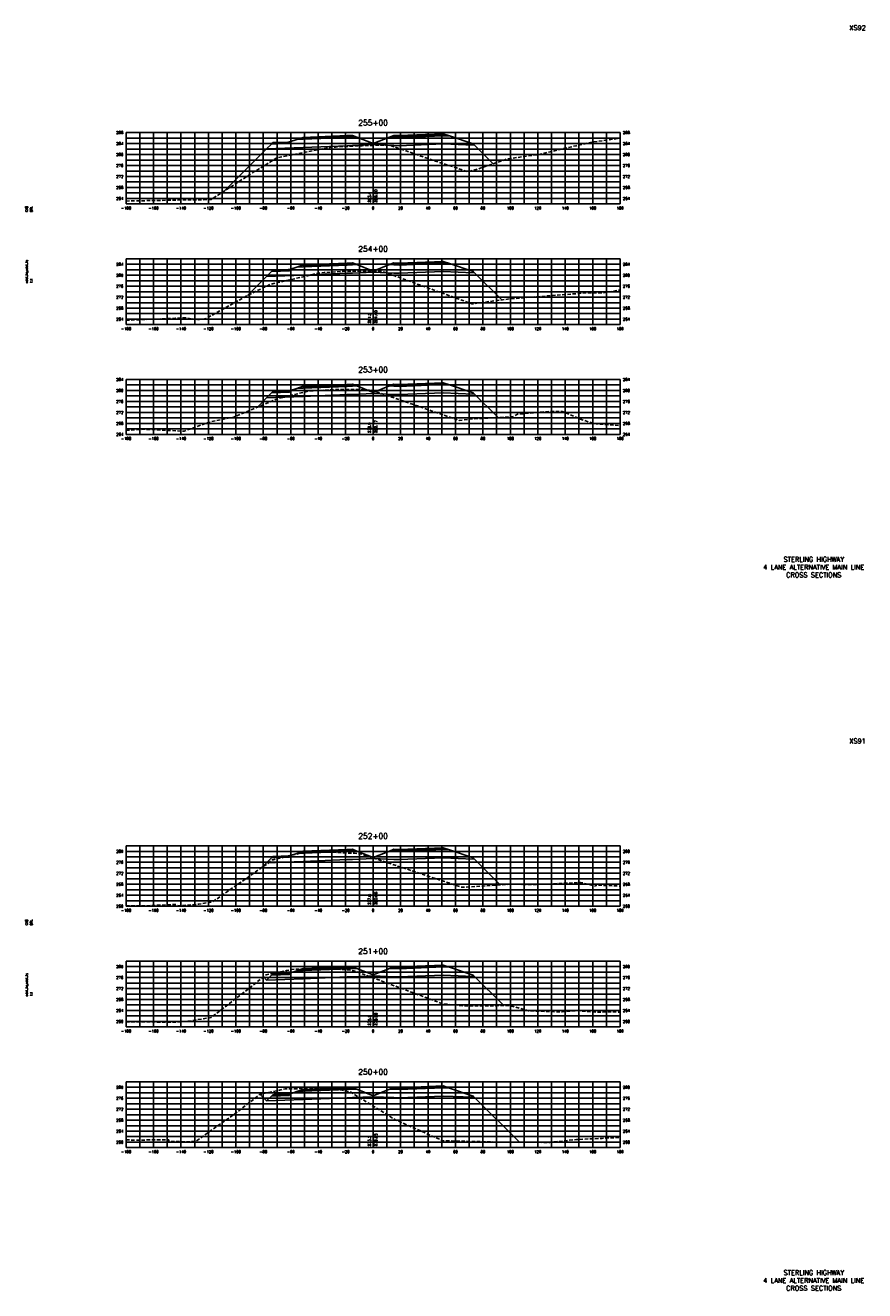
# Model space of a CAD drawing. Extents: x 37 to 9410, y 16 to 8218.
# Tile 48 of 110: x 3687 to 4298, y 5216 to 6138. Entities that reach past the tile are written whole.
import ezdxf
from ezdxf.enums import TextEntityAlignment as Align

# ---------------------------------------------------------------- set-up
doc = ezdxf.new("R2010")
doc.units = 0
doc.header["$LTSCALE"] = 20
doc.header["$MEASUREMENT"] = 0
doc.linetypes.add('HIDDEN_050%', pattern=[0.1875, 0.125, -0.0625])
for name, color, linetype in [('S-AT-TXT175', 6, 'Continuous'), ('S-AT-TXT80', 1, 'Continuous'), ('XDATUM', 3, 'Continuous'), ('XEG', 1, 'HIDDEN_050%'), ('XFG', 2, 'Continuous'), ('XGRID', 251, 'Continuous'), ('XGRIDT', 2, 'Continuous'), ('XREF-BORDER', 7, 'Continuous')]:
    doc.layers.add(name, color=color, linetype=linetype)
doc.styles.add('L100', font='simplex.shx', dxfattribs={"height": 2})
doc.styles.add('L175', font='ROMANSM.shx', dxfattribs={"height": 3.5})
doc.styles.add('L80', font='ROMANSM.shx', dxfattribs={"height": 1.6})

# ---------------------------------------------------------------- blocks, each defined once
blk = doc.blocks.new('03025_00_att1')
at = {"layer": 'S-AT-TXT175', "style": 'L175'}
for tag, p in [('NUM', (32.402, 20.822)), ('LINE1', (30.64, 1.444)), ('LINE2', (30.64, 1.161)), ('LINE3', (30.64, 0.877))]:
    blk.add_attdef(tag, text='', height=0.175, dxfattribs=at).set_placement(p, align=Align.CENTER)
at = {"layer": 'S-AT-TXT80', "style": 'L80'}
for tag, p in [('DESIGNED', (2.094, 14.201)), ('CHECKED', (2.265, 14.201)), ('DRAFTED', (2.436, 14.201)), ('PCTB', (2.094, 11.605)), ('PSCALE', (2.265, 11.605)), ('PVIEW', (2.436, 11.605))]:
    blk.add_attdef(tag, p, '', height=0.08, rotation=90, dxfattribs=at)

msp = doc.modelspace()

# ---------------------------------------------------------------- linework, layer by layer
at = {"layer": 'XDATUM', "flags": 128}
for points in [[(3832.01, 6017.71), (3862.41, 6048.11), (3889, 6049.17), (3921, 6050.45), (3925, 6050.61), (3940, 6051.21), (3955, 6050.61), (3959, 6050.45), (3991, 6051.73), (4013, 6050.85), (4013, 6051.74), (4027.45, 6037.29)], [(3848.53, 5941.23), (3862.41, 5955.11), (3889, 5956.17), (3921, 5957.45), (3925, 5957.61), (3940, 5958.21), (3955, 5957.61), (3959, 5957.45), (3991, 5958.73), (4013, 5957.85), (4013, 5958.74), (4033.71, 5938.03)], [(3855.44, 5859.68), (3862.41, 5866.65), (3889, 5867.71), (3921, 5868.99), (3925, 5869.15), (3940, 5869.75), (3955, 5869.15), (3959, 5868.99), (3991, 5870.27), (4013, 5869.39), (4013, 5870.28), (4031.01, 5852.27)], [(3859.14, 5524.36), (3862.41, 5527.64), (3889, 5528.7), (3921, 5529.98), (3925, 5530.14), (3940, 5530.74), (3955, 5530.14), (3959, 5529.98), (3991, 5531.26), (4013, 5530.38), (4013, 5531.27), (4032.67, 5511.6)], [(3860.07, 5444.43), (3862.41, 5442.09), (3889, 5443.15), (3921, 5444.43), (3925, 5444.59), (3940, 5445.19), (3955, 5444.59), (3959, 5444.43), (3991, 5445.71), (4013, 5444.83), (4013, 5445.72), (4035.16, 5423.56)], [(3857.62, 5358.8), (3862.41, 5354.01), (3889, 5355.07), (3921, 5356.35), (3925, 5356.51), (3940, 5357.11), (3955, 5356.51), (3959, 5356.35), (3991, 5357.63), (4013, 5356.75), (4013, 5357.64), (4046.67, 5323.97)]]:
    msp.add_lwpolyline(points, dxfattribs=at)
at = {"layer": 'XEG', "flags": 128}
for points in [[(3760, 6010.13), (3784.84, 6010.58), (3799.81, 6010.87), (3821.88, 6011.18), (3852.4, 6030.86), (3870.07, 6041.66), (3900.55, 6047.57), (3908.72, 6049.23), (3912.5, 6049.45), (3928.77, 6050.36), (3932.05, 6050.45), (3940, 6050.7), (3948.05, 6050.96), (3953.26, 6050.25), (3953.97, 6050.18), (3982.87, 6040.12), (4008.92, 6031.52), (4016.64, 6033.59), (4037.49, 6040.73), (4061.63, 6044.23), (4088.02, 6050.47), (4099.66, 6053.02), (4120, 6055.97)], [(3760, 5923.18), (3795.91, 5924.6), (3803.66, 5924.99), (3804.8, 5924.82), (3807.31, 5924.12), (3808.45, 5924.14), (3812.14, 5923.47), (3815.51, 5924), (3818.1, 5924.41), (3849.96, 5942.02), (3865.29, 5949.45), (3896.9, 5956.68), (3901.29, 5957.79), (3904.23, 5957.97), (3921.91, 5959.02), (3924.07, 5959.04), (3940, 5958.97), (3940.8, 5958.97), (3941.42, 5958.9), (3946.48, 5958.82), (3953.42, 5956.42), (3995.17, 5941.25), (4012.42, 5935.04), (4012.57, 5935.25), (4039.15, 5938.74), (4047.95, 5939.43), (4070.63, 5941.21), (4094.52, 5943.1), (4106.71, 5943.11), (4120, 5945.18)], [(3760, 5842.9), (3773.42, 5843.69), (3786.02, 5843.15), (3801.95, 5842.31), (3802.17, 5842.34), (3802.26, 5842.35), (3820.06, 5848.75), (3834.3, 5851.8), (3837.1, 5852.1), (3860, 5861.56), (3868.92, 5865.31), (3870.18, 5865.98), (3870.67, 5866.1), (3893.79, 5871.7), (3895.35, 5871.78), (3914.11, 5872.75), (3932.27, 5872.58), (3933.29, 5872.58), (3934.95, 5872.47), (3938.88, 5872.22), (3939.23, 5872.1), (3940, 5871.83), (4002.82, 5850.16), (4012.75, 5851.31), (4041.89, 5852.84), (4045.11, 5854.7), (4065.31, 5856.53), (4077.79, 5856.68), (4091.15, 5851.15), (4099.87, 5848.14), (4102.48, 5847.77), (4120, 5846.39)], [(3760, 5496.28), (3775.6, 5496.39), (3796.03, 5497.23), (3798.09, 5496.26), (3802.11, 5496.58), (3812.95, 5497.47), (3822.94, 5499.13), (3863.06, 5527.1), (3866.55, 5529.72), (3867.06, 5529.83), (3886.61, 5534.58), (3893.08, 5534.86), (3893.66, 5534.9), (3906.98, 5535.47), (3907.61, 5535.45), (3926.42, 5534.58), (3931.72, 5533.84), (3932.07, 5533.81), (3940, 5531.19), (3991.2, 5514.28), (4004.38, 5509.93), (4006.31, 5509.87), (4040.77, 5512.13), (4052.96, 5511.72), (4066.19, 5512.12), (4091.22, 5513.32), (4102.14, 5510.59), (4102.3, 5511.46), (4120, 5510.7)], [(3760, 5411.78), (3766.99, 5411.75), (3778.13, 5411.64), (3793.92, 5411.45), (3804.13, 5412.05), (3822, 5414.84), (3851.45, 5437.56), (3862.07, 5446.02), (3876.96, 5449.11), (3880.84, 5449.95), (3896.45, 5450.41), (3900.89, 5450.59), (3905.67, 5450.41), (3920.71, 5449.76), (3924.75, 5449.23), (3925.98, 5448.99), (3940, 5443.77), (3983.57, 5427.54), (3990.61, 5424.69), (3991.48, 5424.49), (3994.98, 5424.51), (4006.18, 5423.26), (4015.83, 5423.32), (4026.06, 5423.41), (4033.91, 5423.56), (4039.19, 5423.58), (4046.88, 5421.65), (4053.33, 5419.8), (4070.08, 5419.13), (4075.61, 5418.97), (4077.66, 5419.11), (4088.59, 5419.86), (4103.3, 5418.73), (4115.45, 5419.1), (4120, 5418.74)], [(3760, 5325.75), (3764.13, 5325.46), (3791.05, 5325.74), (3791.25, 5324.58), (3793.98, 5324.51), (3794.86, 5324.49), (3804.62, 5324.25), (3810.73, 5324.48), (3843.73, 5347.94), (3857.16, 5358.7), (3869.51, 5361.43), (3876.03, 5362.79), (3882.58, 5362.93), (3896, 5363.23), (3903.66, 5362.87), (3916.41, 5362.14), (3918.48, 5361.76), (3923.33, 5360.7), (3940, 5350.34), (3956.12, 5340.33), (3990.81, 5325.04), (4023.06, 5324.25), (4029.03, 5324.09), (4030.88, 5324.08), (4033.99, 5324.06), (4065.26, 5323.84), (4068.85, 5323.8), (4088.12, 5325.95), (4106.94, 5326.76), (4120, 5327.54)]]:
    msp.add_lwpolyline(points, dxfattribs=at)
at = {"layer": 'XFG', "flags": 128}
for points in [[(3940, 6051.95), (3928.05, 6056.74), (3925, 6056.61), (3921, 6056.45), (3889, 6055.17), (3884.43, 6054.99), (3879, 6053.18), (3879, 6052.18), (3865.96, 6051.66), (3862.41, 6048.11), (3889, 6049.17), (3921, 6050.45), (3925, 6050.61), (3940, 6051.21), (3940, 6051.95)], [(3879, 6053.18), (3878, 6053.14), (3878, 6052.8), (3868, 6052.4), (3868, 6052.74), (3867, 6052.7), (3865.96, 6051.66), (3879, 6052.18), (3879, 6053.18)], [(3878, 6053.14), (3868, 6052.74), (3868, 6052.4), (3878, 6052.8), (3878, 6053.14)], [(3925, 6056.95), (3921, 6056.79), (3889, 6055.51), (3889, 6056.51), (3884.43, 6054.99), (3889, 6055.17), (3921, 6056.45), (3925, 6056.61), (3928.05, 6056.74), (3925, 6057.95), (3925, 6056.95)], [(3925, 6057.95), (3921, 6057.79), (3889, 6056.51), (3889, 6056.17), (3921, 6057.45), (3925, 6057.61), (3925, 6057.95)], [(3925, 6057.61), (3921, 6057.45), (3889, 6056.17), (3889, 6055.51), (3921, 6056.79), (3925, 6056.95), (3925, 6057.61)], [(3940, 6051.95), (3951.95, 6056.74), (3955, 6056.61), (3959, 6056.45), (3991, 6057.73), (3995.57, 6057.55), (4013, 6051.74), (4013, 6050.85), (3991, 6051.73), (3959, 6050.45), (3955, 6050.61), (3940, 6051.21)], [(3955, 6057.95), (3951.95, 6056.74), (3955, 6056.61), (3959, 6056.45), (3991, 6057.73), (3995.57, 6057.55), (3991, 6059.07), (3991, 6058.07), (3959, 6056.79), (3955, 6056.95), (3955, 6057.95)], [(3955, 6057.95), (3955, 6057.61), (3959, 6057.45), (3991, 6058.73), (3991, 6059.07), (3959, 6057.79), (3955, 6057.95)], [(3955, 6057.61), (3955, 6056.95), (3959, 6056.79), (3991, 6058.07), (3991, 6058.73), (3959, 6057.45), (3955, 6057.61)], [(4013, 6051.74), (4013, 6051.74), (4027.45, 6037.29)], [(3862.41, 6048.11), (3862.41, 6048.11), (3832.01, 6017.71)], [(3940, 5958.95), (3928.05, 5963.74), (3925, 5963.61), (3921, 5963.45), (3889, 5962.17), (3884.43, 5961.99), (3879, 5960.18), (3879, 5959.18), (3865.96, 5958.66), (3862.41, 5955.11), (3889, 5956.17), (3921, 5957.45), (3925, 5957.61), (3940, 5958.21), (3940, 5958.95)], [(3879, 5960.18), (3878, 5960.14), (3878, 5959.8), (3868, 5959.4), (3868, 5959.74), (3867, 5959.7), (3865.96, 5958.66), (3879, 5959.18), (3879, 5960.18)], [(3878, 5960.14), (3868, 5959.74), (3868, 5959.4), (3878, 5959.8), (3878, 5960.14)], [(3925, 5963.95), (3921, 5963.79), (3889, 5962.51), (3889, 5963.51), (3884.43, 5961.99), (3889, 5962.17), (3921, 5963.45), (3925, 5963.61), (3928.05, 5963.74), (3925, 5964.95), (3925, 5963.95)], [(3925, 5964.95), (3921, 5964.79), (3889, 5963.51), (3889, 5963.17), (3921, 5964.45), (3925, 5964.61), (3925, 5964.95)], [(3925, 5964.61), (3921, 5964.45), (3889, 5963.17), (3889, 5962.51), (3921, 5963.79), (3925, 5963.95), (3925, 5964.61)], [(3940, 5958.95), (3951.95, 5963.74), (3955, 5963.61), (3959, 5963.45), (3991, 5964.73), (3995.57, 5964.55), (4013, 5958.74), (4013, 5957.85), (3991, 5958.73), (3959, 5957.45), (3955, 5957.61), (3940, 5958.21)], [(3955, 5964.95), (3951.95, 5963.74), (3955, 5963.61), (3959, 5963.45), (3991, 5964.73), (3995.57, 5964.55), (3991, 5966.07), (3991, 5965.07), (3959, 5963.79), (3955, 5963.95), (3955, 5964.95)], [(3955, 5964.95), (3955, 5964.61), (3959, 5964.45), (3991, 5965.73), (3991, 5966.07), (3959, 5964.79), (3955, 5964.95)], [(3955, 5964.61), (3955, 5963.95), (3959, 5963.79), (3991, 5965.07), (3991, 5965.73), (3959, 5964.45), (3955, 5964.61)], [(3862.41, 5955.11), (3862.41, 5955.11), (3848.53, 5941.23)], [(4013, 5958.74), (4013, 5958.74), (4033.71, 5938.03)], [(3925, 5875.49), (3921, 5875.33), (3889, 5874.05), (3889, 5875.05), (3884.43, 5873.53), (3889, 5873.71), (3921, 5874.99), (3925, 5875.15), (3928.05, 5875.27), (3925, 5876.49), (3925, 5875.49)], [(3925, 5876.49), (3921, 5876.33), (3889, 5875.05), (3889, 5874.71), (3921, 5875.99), (3925, 5876.15), (3925, 5876.49)], [(3955, 5876.49), (3951.95, 5875.27), (3955, 5875.15), (3959, 5874.99), (3991, 5876.27), (3995.57, 5876.09), (3991, 5877.61), (3991, 5876.61), (3959, 5875.33), (3955, 5875.49), (3955, 5876.49)], [(3955, 5876.49), (3955, 5876.15), (3959, 5875.99), (3991, 5877.27), (3991, 5877.61), (3959, 5876.33), (3955, 5876.49)], [(3955, 5876.15), (3955, 5875.49), (3959, 5875.33), (3991, 5876.61), (3991, 5877.27), (3959, 5875.99), (3955, 5876.15)], [(3940, 5870.49), (3928.05, 5875.27), (3925, 5875.15), (3921, 5874.99), (3889, 5873.71), (3884.43, 5873.53), (3879, 5871.72), (3879, 5870.72), (3865.96, 5870.2), (3862.41, 5866.65), (3889, 5867.71), (3921, 5868.99), (3925, 5869.15), (3940, 5869.75), (3940, 5870.49)], [(3879, 5871.72), (3878, 5871.68), (3878, 5871.34), (3868, 5870.94), (3868, 5871.28), (3867, 5871.24), (3865.96, 5870.2), (3879, 5870.72), (3879, 5871.72)], [(3878, 5871.68), (3868, 5871.28), (3868, 5870.94), (3878, 5871.34), (3878, 5871.68)], [(3925, 5876.15), (3921, 5875.99), (3889, 5874.71), (3889, 5874.05), (3921, 5875.33), (3925, 5875.49), (3925, 5876.15)], [(3940, 5870.49), (3951.95, 5875.27), (3955, 5875.15), (3959, 5874.99), (3991, 5876.27), (3995.57, 5876.09), (4013, 5870.28), (4013, 5869.39), (3991, 5870.27), (3959, 5868.99), (3955, 5869.15), (3940, 5869.75)], [(4013, 5870.28), (4013, 5870.28), (4031.01, 5852.27)], [(3862.41, 5866.65), (3862.41, 5866.65), (3855.44, 5859.68)], [(3940, 5531.48), (3928.05, 5536.26), (3925, 5536.14), (3921, 5535.98), (3889, 5534.7), (3884.43, 5534.52), (3879, 5532.71), (3879, 5531.71), (3865.96, 5531.18), (3862.41, 5527.64), (3889, 5528.7), (3921, 5529.98), (3925, 5530.14), (3940, 5530.74), (3940, 5531.48)], [(3925, 5536.48), (3921, 5536.32), (3889, 5535.04), (3889, 5536.04), (3884.43, 5534.52), (3889, 5534.7), (3921, 5535.98), (3925, 5536.14), (3928.05, 5536.26), (3925, 5537.48), (3925, 5536.48)], [(3925, 5537.48), (3921, 5537.32), (3889, 5536.04), (3889, 5535.7), (3921, 5536.98), (3925, 5537.14), (3925, 5537.48)], [(3925, 5537.14), (3921, 5536.98), (3889, 5535.7), (3889, 5535.04), (3921, 5536.32), (3925, 5536.48), (3925, 5537.14)], [(3940, 5531.48), (3951.95, 5536.26), (3955, 5536.14), (3959, 5535.98), (3991, 5537.26), (3995.57, 5537.08), (4013, 5531.27), (4013, 5530.38), (3991, 5531.26), (3959, 5529.98), (3955, 5530.14), (3940, 5530.74)], [(3955, 5537.48), (3951.95, 5536.26), (3955, 5536.14), (3959, 5535.98), (3991, 5537.26), (3995.57, 5537.08), (3991, 5538.6), (3991, 5537.6), (3959, 5536.32), (3955, 5536.48), (3955, 5537.48)], [(3955, 5537.48), (3955, 5537.14), (3959, 5536.98), (3991, 5538.26), (3991, 5538.6), (3959, 5537.32), (3955, 5537.48)], [(3955, 5537.14), (3955, 5536.48), (3959, 5536.32), (3991, 5537.6), (3991, 5538.26), (3959, 5536.98), (3955, 5537.14)], [(3862.41, 5527.64), (3862.41, 5527.64), (3859.14, 5524.36)], [(3879, 5532.71), (3878, 5532.67), (3878, 5532.33), (3868, 5531.93), (3868, 5532.27), (3867, 5532.23), (3865.96, 5531.18), (3879, 5531.71), (3879, 5532.71)], [(3878, 5532.67), (3868, 5532.27), (3868, 5531.93), (3878, 5532.33), (3878, 5532.67)], [(4013, 5531.27), (4013, 5531.27), (4032.67, 5511.6)], [(3955, 5451.93), (3951.95, 5450.71), (3955, 5450.59), (3959, 5450.43), (3991, 5451.71), (3995.57, 5451.53), (3991, 5453.05), (3991, 5452.05), (3959, 5450.77), (3955, 5450.93), (3955, 5451.93)], [(3955, 5451.93), (3955, 5451.59), (3959, 5451.43), (3991, 5452.71), (3991, 5453.05), (3959, 5451.77), (3955, 5451.93)], [(3955, 5451.59), (3955, 5450.93), (3959, 5450.77), (3991, 5452.05), (3991, 5452.71), (3959, 5451.43), (3955, 5451.59)], [(3862.41, 5442.09), (3862.41, 5442.09), (3860.07, 5444.43)], [(3940, 5445.93), (3928.05, 5450.71), (3925, 5450.59), (3921, 5450.43), (3889, 5449.15), (3884.43, 5448.97), (3879, 5447.16), (3879, 5446.16), (3865.96, 5445.64), (3862.41, 5442.09), (3889, 5443.15), (3921, 5444.43), (3925, 5444.59), (3940, 5445.19), (3940, 5445.93)], [(3879, 5447.16), (3878, 5447.12), (3878, 5446.78), (3868, 5446.38), (3868, 5446.72), (3867, 5446.68), (3865.96, 5445.64), (3879, 5446.16), (3879, 5447.16)], [(3878, 5447.12), (3868, 5446.72), (3868, 5446.38), (3878, 5446.78), (3878, 5447.12)], [(3925, 5450.93), (3921, 5450.77), (3889, 5449.49), (3889, 5450.49), (3884.43, 5448.97), (3889, 5449.15), (3921, 5450.43), (3925, 5450.59), (3928.05, 5450.71), (3925, 5451.93), (3925, 5450.93)], [(3925, 5451.93), (3921, 5451.77), (3889, 5450.49), (3889, 5450.15), (3921, 5451.43), (3925, 5451.59), (3925, 5451.93)], [(3925, 5451.59), (3921, 5451.43), (3889, 5450.15), (3889, 5449.49), (3921, 5450.77), (3925, 5450.93), (3925, 5451.59)], [(3940, 5445.93), (3951.95, 5450.71), (3955, 5450.59), (3959, 5450.43), (3991, 5451.71), (3995.57, 5451.53), (4013, 5445.72), (4013, 5444.83), (3991, 5445.71), (3959, 5444.43), (3955, 5444.59), (3940, 5445.19)], [(4013, 5445.72), (4013, 5445.72), (4035.16, 5423.56)], [(3940, 5357.85), (3928.05, 5362.64), (3925, 5362.51), (3921, 5362.35), (3889, 5361.07), (3884.43, 5360.89), (3879, 5359.08), (3879, 5358.08), (3865.96, 5357.56), (3862.41, 5354.01), (3889, 5355.07), (3921, 5356.35), (3925, 5356.51), (3940, 5357.11), (3940, 5357.85)], [(3925, 5362.85), (3921, 5362.69), (3889, 5361.41), (3889, 5362.41), (3884.43, 5360.89), (3889, 5361.07), (3921, 5362.35), (3925, 5362.51), (3928.05, 5362.64), (3925, 5363.85), (3925, 5362.85)], [(3925, 5363.85), (3921, 5363.69), (3889, 5362.41), (3889, 5362.07), (3921, 5363.35), (3925, 5363.51), (3925, 5363.85)], [(3925, 5363.51), (3921, 5363.35), (3889, 5362.07), (3889, 5361.41), (3921, 5362.69), (3925, 5362.85), (3925, 5363.51)], [(3940, 5357.85), (3951.95, 5362.64), (3955, 5362.51), (3959, 5362.35), (3991, 5363.63), (3995.57, 5363.45), (4013, 5357.64), (4013, 5356.75), (3991, 5357.63), (3959, 5356.35), (3955, 5356.51), (3940, 5357.11)], [(3955, 5363.85), (3951.95, 5362.64), (3955, 5362.51), (3959, 5362.35), (3991, 5363.63), (3995.57, 5363.45), (3991, 5364.97), (3991, 5363.97), (3959, 5362.69), (3955, 5362.85), (3955, 5363.85)], [(3955, 5363.85), (3955, 5363.51), (3959, 5363.35), (3991, 5364.63), (3991, 5364.97), (3959, 5363.69), (3955, 5363.85)], [(3955, 5363.51), (3955, 5362.85), (3959, 5362.69), (3991, 5363.97), (3991, 5364.63), (3959, 5363.35), (3955, 5363.51)], [(3862.41, 5354.01), (3862.41, 5354.01), (3857.62, 5358.8)], [(3879, 5359.08), (3878, 5359.04), (3878, 5358.7), (3868, 5358.3), (3868, 5358.64), (3867, 5358.6), (3865.96, 5357.56), (3879, 5358.08), (3879, 5359.08)], [(3878, 5359.04), (3868, 5358.64), (3868, 5358.3), (3878, 5358.7), (3878, 5359.04)], [(4013, 5357.64), (4013, 5357.64), (4046.67, 5323.97)]]:
    msp.add_lwpolyline(points, dxfattribs=at)
at = {"layer": 'XGRID'}
for p, q in [((3760, 6008), (3760, 6060)), ((3760, 6060), (4120, 6060)), ((3760, 6056), (4120, 6056)), ((3760, 6052), (4120, 6052)), ((3770, 6008), (3770, 6060)), ((3780, 6008), (3780, 6060)), ((3790, 6008), (3790, 6060)), ((3800, 6008), (3800, 6060)), ((3810, 6008), (3810, 6060)), ((3820, 6008), (3820, 6060)), ((3830, 6008), (3830, 6060)), ((3840, 6008), (3840, 6060)), ((3850, 6008), (3850, 6060)), ((3860, 6008), (3860, 6060)), ((3870, 6008), (3870, 6060)), ((3880, 6008), (3880, 6060)), ((3890, 6008), (3890, 6060)), ((3900, 6008), (3900, 6060)), ((3910, 6008), (3910, 6060)), ((3920, 6008), (3920, 6060)), ((3930, 6008), (3930, 6060)), ((3940, 6008), (3940, 6060)), ((3950, 6008), (3950, 6060)), ((3960, 6008), (3960, 6060)), ((3970, 6008), (3970, 6060)), ((3980, 6008), (3980, 6060)), ((3990, 6008), (3990, 6060)), ((4000, 6008), (4000, 6060)), ((4010, 6008), (4010, 6060)), ((4020, 6008), (4020, 6060)), ((4030, 6008), (4030, 6060)), ((4040, 6008), (4040, 6060)), ((4050, 6008), (4050, 6060)), ((4060, 6008), (4060, 6060)), ((4070, 6008), (4070, 6060)), ((4080, 6008), (4080, 6060)), ((4090, 6008), (4090, 6060)), ((4100, 6008), (4100, 6060)), ((4110, 6008), (4110, 6060)), ((4120, 6008), (4120, 6060)), ((3760, 6048), (4120, 6048)), ((3760, 6044), (4120, 6044)), ((3760, 6040), (4120, 6040)), ((3760, 6036), (4120, 6036)), ((3760, 6032), (4120, 6032)), ((3760, 6028), (4120, 6028)), ((3760, 6024), (4120, 6024)), ((3760, 6020), (4120, 6020)), ((3760, 6016), (4120, 6016)), ((3760, 6012), (4120, 6012)), ((3760, 6008), (4120, 6008)), ((3760, 5920), (3760, 5968)), ((3760, 5968), (4120, 5968)), ((3760, 5964), (4120, 5964)), ((3760, 5960), (4120, 5960)), ((3770, 5920), (3770, 5968)), ((3780, 5920), (3780, 5968)), ((3790, 5920), (3790, 5968)), ((3800, 5920), (3800, 5968)), ((3810, 5920), (3810, 5968)), ((3820, 5920), (3820, 5968)), ((3830, 5920), (3830, 5968)), ((3840, 5920), (3840, 5968)), ((3850, 5920), (3850, 5968)), ((3860, 5920), (3860, 5968)), ((3870, 5920), (3870, 5968)), ((3880, 5920), (3880, 5968)), ((3890, 5920), (3890, 5968)), ((3900, 5920), (3900, 5968)), ((3910, 5920), (3910, 5968)), ((3920, 5920), (3920, 5968)), ((3930, 5920), (3930, 5968)), ((3940, 5920), (3940, 5968)), ((3950, 5920), (3950, 5968)), ((3960, 5920), (3960, 5968)), ((3970, 5920), (3970, 5968)), ((3980, 5920), (3980, 5968)), ((3990, 5920), (3990, 5968)), ((4000, 5920), (4000, 5968)), ((4010, 5920), (4010, 5968)), ((4020, 5920), (4020, 5968)), ((4030, 5920), (4030, 5968)), ((4040, 5920), (4040, 5968)), ((4050, 5920), (4050, 5968)), ((4060, 5920), (4060, 5968)), ((4070, 5920), (4070, 5968)), ((4080, 5920), (4080, 5968)), ((4090, 5920), (4090, 5968)), ((4100, 5920), (4100, 5968)), ((4110, 5920), (4110, 5968)), ((4120, 5920), (4120, 5968)), ((3760, 5956), (4120, 5956)), ((3760, 5952), (4120, 5952)), ((3760, 5948), (4120, 5948)), ((3760, 5944), (4120, 5944)), ((3760, 5940), (4120, 5940)), ((3760, 5936), (4120, 5936)), ((3760, 5932), (4120, 5932)), ((3760, 5928), (4120, 5928)), ((3760, 5924), (4120, 5924)), ((3760, 5920), (4120, 5920)), ((3760, 5840), (3760, 5880)), ((3760, 5880), (4120, 5880)), ((3770, 5840), (3770, 5880)), ((3780, 5840), (3780, 5880)), ((3790, 5840), (3790, 5880)), ((3800, 5840), (3800, 5880)), ((3810, 5840), (3810, 5880)), ((3820, 5840), (3820, 5880)), ((3830, 5840), (3830, 5880)), ((3840, 5840), (3840, 5880)), ((3850, 5840), (3850, 5880)), ((3860, 5840), (3860, 5880)), ((3870, 5840), (3870, 5880)), ((3880, 5840), (3880, 5880)), ((3890, 5840), (3890, 5880)), ((3900, 5840), (3900, 5880)), ((3910, 5840), (3910, 5880)), ((3920, 5840), (3920, 5880)), ((3930, 5840), (3930, 5880)), ((3940, 5840), (3940, 5880)), ((3950, 5840), (3950, 5880)), ((3960, 5840), (3960, 5880)), ((3970, 5840), (3970, 5880)), ((3980, 5840), (3980, 5880)), ((3990, 5840), (3990, 5880)), ((4000, 5840), (4000, 5880)), ((4010, 5840), (4010, 5880)), ((4020, 5840), (4020, 5880)), ((4030, 5840), (4030, 5880)), ((4040, 5840), (4040, 5880)), ((4050, 5840), (4050, 5880)), ((4060, 5840), (4060, 5880)), ((4070, 5840), (4070, 5880)), ((4080, 5840), (4080, 5880)), ((4090, 5840), (4090, 5880)), ((4100, 5840), (4100, 5880)), ((4110, 5840), (4110, 5880)), ((4120, 5840), (4120, 5880)), ((3760, 5876), (4120, 5876)), ((3760, 5872), (4120, 5872)), ((3760, 5868), (4120, 5868)), ((3760, 5864), (4120, 5864)), ((3760, 5860), (4120, 5860)), ((3760, 5856), (4120, 5856)), ((3760, 5852), (4120, 5852)), ((3760, 5848), (4120, 5848)), ((3760, 5844), (4120, 5844)), ((3760, 5840), (4120, 5840)), ((3760, 5496), (3760, 5540)), ((3760, 5540), (4120, 5540)), ((3760, 5536), (4120, 5536)), ((3770, 5496), (3770, 5540)), ((3780, 5496), (3780, 5540)), ((3790, 5496), (3790, 5540)), ((3800, 5496), (3800, 5540)), ((3810, 5496), (3810, 5540)), ((3820, 5496), (3820, 5540)), ((3830, 5496), (3830, 5540)), ((3840, 5496), (3840, 5540)), ((3850, 5496), (3850, 5540)), ((3860, 5496), (3860, 5540)), ((3870, 5496), (3870, 5540)), ((3880, 5496), (3880, 5540)), ((3890, 5496), (3890, 5540)), ((3900, 5496), (3900, 5540)), ((3910, 5496), (3910, 5540)), ((3920, 5496), (3920, 5540)), ((3930, 5496), (3930, 5540)), ((3940, 5496), (3940, 5540)), ((3950, 5496), (3950, 5540)), ((3960, 5496), (3960, 5540)), ((3970, 5496), (3970, 5540)), ((3980, 5496), (3980, 5540)), ((3990, 5496), (3990, 5540)), ((4000, 5496), (4000, 5540)), ((4010, 5496), (4010, 5540)), ((4020, 5496), (4020, 5540)), ((4030, 5496), (4030, 5540)), ((4040, 5496), (4040, 5540)), ((4050, 5496), (4050, 5540)), ((4060, 5496), (4060, 5540)), ((4070, 5496), (4070, 5540)), ((4080, 5496), (4080, 5540)), ((4090, 5496), (4090, 5540)), ((4100, 5496), (4100, 5540)), ((4110, 5496), (4110, 5540)), ((4120, 5496), (4120, 5540)), ((3760, 5532), (4120, 5532)), ((3760, 5528), (4120, 5528)), ((3760, 5524), (4120, 5524)), ((3760, 5520), (4120, 5520)), ((3760, 5516), (4120, 5516)), ((3760, 5512), (4120, 5512)), ((3760, 5508), (4120, 5508)), ((3760, 5504), (4120, 5504)), ((3760, 5500), (4120, 5500)), ((3760, 5496), (4120, 5496)), ((3760, 5408), (3760, 5456)), ((3760, 5456), (4120, 5456)), ((3770, 5408), (3770, 5456)), ((3780, 5408), (3780, 5456)), ((3790, 5408), (3790, 5456)), ((3800, 5408), (3800, 5456)), ((3810, 5408), (3810, 5456)), ((3820, 5408), (3820, 5456)), ((3830, 5408), (3830, 5456)), ((3840, 5408), (3840, 5456)), ((3850, 5408), (3850, 5456)), ((3860, 5408), (3860, 5456)), ((3870, 5408), (3870, 5456)), ((3880, 5408), (3880, 5456)), ((3890, 5408), (3890, 5456)), ((3900, 5408), (3900, 5456)), ((3910, 5408), (3910, 5456)), ((3920, 5408), (3920, 5456)), ((3930, 5408), (3930, 5456)), ((3940, 5408), (3940, 5456)), ((3950, 5408), (3950, 5456)), ((3960, 5408), (3960, 5456)), ((3970, 5408), (3970, 5456)), ((3980, 5408), (3980, 5456)), ((3990, 5408), (3990, 5456)), ((4000, 5408), (4000, 5456)), ((4010, 5408), (4010, 5456)), ((4020, 5408), (4020, 5456)), ((4030, 5408), (4030, 5456)), ((4040, 5408), (4040, 5456)), ((4050, 5408), (4050, 5456)), ((4060, 5408), (4060, 5456)), ((4070, 5408), (4070, 5456)), ((4080, 5408), (4080, 5456)), ((4090, 5408), (4090, 5456)), ((4100, 5408), (4100, 5456)), ((4110, 5408), (4110, 5456)), ((4120, 5408), (4120, 5456)), ((3760, 5452), (4120, 5452)), ((3760, 5448), (4120, 5448)), ((3760, 5444), (4120, 5444)), ((3760, 5440), (4120, 5440)), ((3760, 5436), (4120, 5436)), ((3760, 5432), (4120, 5432)), ((3760, 5428), (4120, 5428)), ((3760, 5424), (4120, 5424)), ((3760, 5420), (4120, 5420)), ((3760, 5416), (4120, 5416)), ((3760, 5412), (4120, 5412)), ((3760, 5408), (4120, 5408)), ((3760, 5320), (3760, 5368)), ((3760, 5368), (4120, 5368)), ((3760, 5364), (4120, 5364)), ((3760, 5360), (4120, 5360)), ((3770, 5320), (3770, 5368)), ((3780, 5320), (3780, 5368)), ((3790, 5320), (3790, 5368)), ((3800, 5320), (3800, 5368)), ((3810, 5320), (3810, 5368)), ((3820, 5320), (3820, 5368)), ((3830, 5320), (3830, 5368)), ((3840, 5320), (3840, 5368)), ((3850, 5320), (3850, 5368)), ((3860, 5320), (3860, 5368)), ((3870, 5320), (3870, 5368)), ((3880, 5320), (3880, 5368)), ((3890, 5320), (3890, 5368)), ((3900, 5320), (3900, 5368)), ((3910, 5320), (3910, 5368)), ((3920, 5320), (3920, 5368)), ((3930, 5320), (3930, 5368)), ((3940, 5320), (3940, 5368)), ((3950, 5320), (3950, 5368)), ((3960, 5320), (3960, 5368)), ((3970, 5320), (3970, 5368)), ((3980, 5320), (3980, 5368)), ((3990, 5320), (3990, 5368)), ((4000, 5320), (4000, 5368)), ((4010, 5320), (4010, 5368)), ((4020, 5320), (4020, 5368)), ((4030, 5320), (4030, 5368)), ((4040, 5320), (4040, 5368)), ((4050, 5320), (4050, 5368)), ((4060, 5320), (4060, 5368)), ((4070, 5320), (4070, 5368)), ((4080, 5320), (4080, 5368)), ((4090, 5320), (4090, 5368)), ((4100, 5320), (4100, 5368)), ((4110, 5320), (4110, 5368)), ((4120, 5320), (4120, 5368)), ((3760, 5356), (4120, 5356)), ((3760, 5352), (4120, 5352)), ((3760, 5348), (4120, 5348)), ((3760, 5344), (4120, 5344)), ((3760, 5340), (4120, 5340)), ((3760, 5336), (4120, 5336)), ((3760, 5332), (4120, 5332)), ((3760, 5328), (4120, 5328)), ((3760, 5324), (4120, 5324)), ((3760, 5320), (4120, 5320))]:
    msp.add_line(p, q, dxfattribs=at)

# ---------------------------------------------------------------- block references
at = {"layer": 'XREF-BORDER'}
ref = msp.add_blockref('03025_00_att1', (3646.45, 5718.23), dxfattribs=dict(at, xscale=20, yscale=20, zscale=20))
ref.add_attrib('LINE1', 'STERLING HIGHWAY', dxfattribs={"layer": 'S-AT-TXT175', "height": 3.5, "style": 'L175'}).set_placement((4261.07, 5747.1), align=Align.CENTER)
ref.add_attrib('LINE2', '4 LANE ALTERNATIVE MAIN LINE', dxfattribs={"layer": 'S-AT-TXT175', "height": 3.5, "style": 'L175'}).set_placement((4261.07, 5741.44), align=Align.CENTER)
ref.add_attrib('LINE3', 'CROSS SECTIONS', dxfattribs={"layer": 'S-AT-TXT175', "height": 3.5, "style": 'L175'}).set_placement((4261.07, 5735.77), align=Align.CENTER)
ref.add_attrib('NUM', 'XS92', dxfattribs={"layer": 'S-AT-TXT175', "height": 3.5, "style": 'L175'}).set_placement((4293, 6134.66), align=Align.CENTER)
ref.add_attrib('DESIGNED', 'CAB', (3688.34, 6002.25), dxfattribs={"layer": 'S-AT-TXT80', "height": 1.6, "rotation": 90, "style": 'L80'})
ref.add_attrib('CHECKED', 'DRL', (3691.75, 6002.25), dxfattribs={"layer": 'S-AT-TXT80', "height": 1.6, "rotation": 90, "style": 'L80'})
ref.add_attrib('PCTB', 'adot_hs,adot_fs', (3688.34, 5950.32), dxfattribs={"layer": 'S-AT-TXT80', "height": 1.6, "rotation": 90, "style": 'L80'})
ref.add_attrib('PSCALE', '1:1', (3691.75, 5950.32), dxfattribs={"layer": 'S-AT-TXT80', "height": 1.6, "rotation": 90, "style": 'L80'})
ref = msp.add_blockref('03025_00_att1', (3646.45, 5198.23), dxfattribs=dict(at, xscale=20, yscale=20, zscale=20))
ref.add_attrib('LINE1', 'STERLING HIGHWAY', dxfattribs={"layer": 'S-AT-TXT175', "height": 3.5, "style": 'L175'}).set_placement((4261.07, 5227.1), align=Align.CENTER)
ref.add_attrib('LINE2', '4 LANE ALTERNATIVE MAIN LINE', dxfattribs={"layer": 'S-AT-TXT175', "height": 3.5, "style": 'L175'}).set_placement((4261.07, 5221.44), align=Align.CENTER)
ref.add_attrib('LINE3', 'CROSS SECTIONS', dxfattribs={"layer": 'S-AT-TXT175', "height": 3.5, "style": 'L175'}).set_placement((4261.07, 5215.77), align=Align.CENTER)
ref.add_attrib('NUM', 'XS91', dxfattribs={"layer": 'S-AT-TXT175', "height": 3.5, "style": 'L175'}).set_placement((4293, 5614.66), align=Align.CENTER)
ref.add_attrib('DESIGNED', 'CAB', (3688.34, 5482.25), dxfattribs={"layer": 'S-AT-TXT80', "height": 1.6, "rotation": 90, "style": 'L80'})
ref.add_attrib('CHECKED', 'DRL', (3691.75, 5482.25), dxfattribs={"layer": 'S-AT-TXT80', "height": 1.6, "rotation": 90, "style": 'L80'})
ref.add_attrib('PCTB', 'adot_hs,adot_fs', (3688.34, 5430.32), dxfattribs={"layer": 'S-AT-TXT80', "height": 1.6, "rotation": 90, "style": 'L80'})
ref.add_attrib('PSCALE', '1:1', (3691.75, 5430.32), dxfattribs={"layer": 'S-AT-TXT80', "height": 1.6, "rotation": 90, "style": 'L80'})

# ---------------------------------------------------------------- texts
at = {"layer": 'XGRIDT', "style": 'L100'}
for s, p in [('288', (3758, 6060)), ('284', (3758, 6052)), ('280', (3758, 6044)), ('276', (3758, 6036)), ('272', (3758, 6028)), ('268', (3758, 6020)), ('264', (3758, 6012)), ('284', (3758, 5964)), ('280', (3758, 5956)), ('276', (3758, 5948)), ('272', (3758, 5940)), ('268', (3758, 5932)), ('264', (3758, 5924)), ('284', (3758, 5880)), ('280', (3758, 5872)), ('276', (3758, 5864)), ('272', (3758, 5856)), ('268', (3758, 5848)), ('264', (3758, 5840)), ('280', (3758, 5536)), ('276', (3758, 5528)), ('272', (3758, 5520)), ('268', (3758, 5512)), ('264', (3758, 5504)), ('260', (3758, 5496)), ('280', (3758, 5452)), ('276', (3758, 5444)), ('272', (3758, 5436)), ('268', (3758, 5428)), ('264', (3758, 5420)), ('260', (3758, 5412)), ('280', (3758, 5364)), ('276', (3758, 5356)), ('272', (3758, 5348)), ('268', (3758, 5340)), ('264', (3758, 5332)), ('260', (3758, 5324))]:
    msp.add_text(s, height=2, dxfattribs=at).set_placement(p, align=Align.MIDDLE_RIGHT)
for s, p in [('255+00', (3940, 6064)), ('254+00', (3940, 5972)), ('253+00', (3940, 5884)), ('252+00', (3940, 5544)), ('251+00', (3940, 5460)), ('250+00', (3940, 5372))]:
    msp.add_text(s, height=4, dxfattribs=at).set_placement(p, align=Align.BOTTOM_CENTER)
for s, p in [('288', (4122, 6060)), ('284', (4122, 6052)), ('280', (4122, 6044)), ('276', (4122, 6036)), ('272', (4122, 6028)), ('268', (4122, 6020)), ('264', (4122, 6012)), ('284', (4122, 5964)), ('280', (4122, 5956)), ('276', (4122, 5948)), ('272', (4122, 5940)), ('268', (4122, 5932)), ('264', (4122, 5924)), ('284', (4122, 5880)), ('280', (4122, 5872)), ('276', (4122, 5864)), ('272', (4122, 5856)), ('268', (4122, 5848)), ('264', (4122, 5840)), ('280', (4122, 5536)), ('276', (4122, 5528)), ('272', (4122, 5520)), ('268', (4122, 5512)), ('264', (4122, 5504)), ('260', (4122, 5496)), ('280', (4122, 5452)), ('276', (4122, 5444)), ('272', (4122, 5436)), ('268', (4122, 5428)), ('264', (4122, 5420)), ('260', (4122, 5412)), ('280', (4122, 5364)), ('276', (4122, 5356)), ('272', (4122, 5348)), ('268', (4122, 5340)), ('264', (4122, 5332)), ('260', (4122, 5324))]:
    msp.add_text(s, height=2, dxfattribs=at).set_placement(p, align=Align.MIDDLE_LEFT)
for s, p in [('283.4', (3939, 6009)), ('281.5', (3939, 5921)), ('279.9', (3939, 5841)), ('277.6', (3939, 5497)), ('275.9', (3939, 5409)), ('273.2', (3939, 5321))]:
    msp.add_text(s, height=2, rotation=90, dxfattribs=at).set_placement(p, align=Align.BOTTOM_LEFT)
for s, p in [('286.90', (3941, 6009)), ('284.40', (3941, 5921)), ('282.17', (3941, 5841)), ('280.66', (3941, 5497)), ('279.89', (3941, 5409)), ('279.85', (3941, 5321))]:
    msp.add_text(s, height=2, rotation=90, dxfattribs=at).set_placement(p, align=Align.TOP_LEFT)
for s, p in [('-180', (3760, 6006)), ('-160', (3780, 6006)), ('-140', (3800, 6006)), ('-120', (3820, 6006)), ('-100', (3840, 6006)), ('-80', (3860, 6006)), ('-60', (3880, 6006)), ('-40', (3900, 6006)), ('-20', (3920, 6006)), ('0', (3940, 6006)), ('20', (3960, 6006)), ('40', (3980, 6006)), ('60', (4000, 6006)), ('80', (4020, 6006)), ('100', (4040, 6006)), ('120', (4060, 6006)), ('140', (4080, 6006)), ('160', (4100, 6006)), ('180', (4120, 6006)), ('-180', (3760, 5918)), ('-160', (3780, 5918)), ('-140', (3800, 5918)), ('-120', (3820, 5918)), ('-100', (3840, 5918)), ('-80', (3860, 5918)), ('-60', (3880, 5918)), ('-40', (3900, 5918)), ('-20', (3920, 5918)), ('0', (3940, 5918)), ('20', (3960, 5918)), ('40', (3980, 5918)), ('60', (4000, 5918)), ('80', (4020, 5918)), ('100', (4040, 5918)), ('120', (4060, 5918)), ('140', (4080, 5918)), ('160', (4100, 5918)), ('180', (4120, 5918)), ('-180', (3760, 5838)), ('-160', (3780, 5838)), ('-140', (3800, 5838)), ('-120', (3820, 5838)), ('-100', (3840, 5838)), ('-80', (3860, 5838)), ('-60', (3880, 5838)), ('-40', (3900, 5838)), ('-20', (3920, 5838)), ('0', (3940, 5838)), ('20', (3960, 5838)), ('40', (3980, 5838)), ('60', (4000, 5838)), ('80', (4020, 5838)), ('100', (4040, 5838)), ('120', (4060, 5838)), ('140', (4080, 5838)), ('160', (4100, 5838)), ('180', (4120, 5838)), ('-180', (3760, 5494)), ('-160', (3780, 5494)), ('-140', (3800, 5494)), ('-120', (3820, 5494)), ('-100', (3840, 5494)), ('-80', (3860, 5494)), ('-60', (3880, 5494)), ('-40', (3900, 5494)), ('-20', (3920, 5494)), ('0', (3940, 5494)), ('20', (3960, 5494)), ('40', (3980, 5494)), ('60', (4000, 5494)), ('80', (4020, 5494)), ('100', (4040, 5494)), ('120', (4060, 5494)), ('140', (4080, 5494)), ('160', (4100, 5494)), ('180', (4120, 5494)), ('-180', (3760, 5406)), ('-160', (3780, 5406)), ('-140', (3800, 5406)), ('-120', (3820, 5406)), ('-100', (3840, 5406)), ('-80', (3860, 5406)), ('-60', (3880, 5406)), ('-40', (3900, 5406)), ('-20', (3920, 5406)), ('0', (3940, 5406)), ('20', (3960, 5406)), ('40', (3980, 5406)), ('60', (4000, 5406)), ('80', (4020, 5406)), ('100', (4040, 5406)), ('120', (4060, 5406)), ('140', (4080, 5406)), ('160', (4100, 5406)), ('180', (4120, 5406)), ('-180', (3760, 5318)), ('-160', (3780, 5318)), ('-140', (3800, 5318)), ('-120', (3820, 5318)), ('-100', (3840, 5318)), ('-80', (3860, 5318)), ('-60', (3880, 5318)), ('-40', (3900, 5318)), ('-20', (3920, 5318)), ('0', (3940, 5318)), ('20', (3960, 5318)), ('40', (3980, 5318)), ('60', (4000, 5318)), ('80', (4020, 5318)), ('100', (4040, 5318)), ('120', (4060, 5318)), ('140', (4080, 5318)), ('160', (4100, 5318)), ('180', (4120, 5318))]:
    msp.add_text(s, height=2, dxfattribs=at).set_placement(p, align=Align.TOP_CENTER)

doc.saveas('drawing.dxf')
